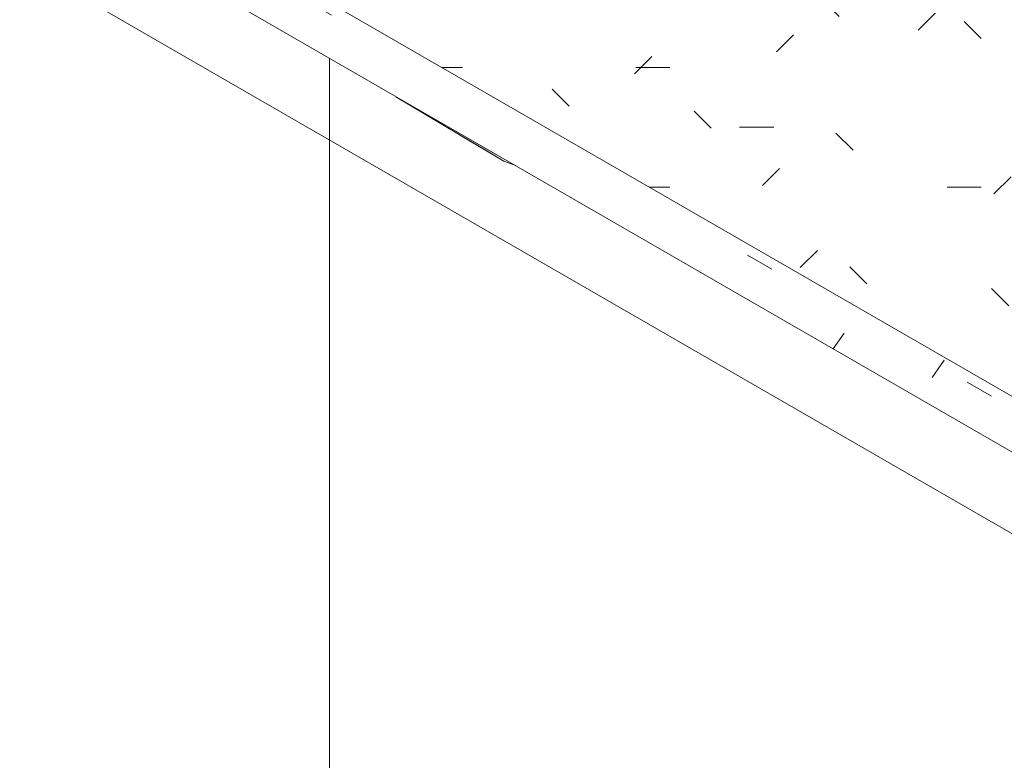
# Model space of a CAD drawing. Header units: metres. Extents: x -5.4 to 6, y -8 to 2.6.
# Tile 42 of 63: x 5.207 to 5.496, y -6.791 to -6.574. Entities that reach past the tile are written whole.
import ezdxf

# ---------------------------------------------------------------- set-up
doc = ezdxf.new("R2010")
doc.units = ezdxf.units.M
for name, color, linetype, lineweight in [('A-WALL-PATT', 7, 'Continuous', 5), ('P-SANR-FIXT', 7, 'Continuous', 5), ('Q-CASE', 7, 'Continuous', 5)]:
    doc.layers.add(name, color=color, linetype=linetype, lineweight=lineweight)

# ---------------------------------------------------------------- blocks, each defined once
blk = doc.blocks.new('TAMPO GRANITO2 - TAMPO GRANITO-2002902-ISO_BANHEIRO')
at = {"layer": 'Q-CASE', "true_color": 0xa7a7a7}
h = blk.add_hatch(dxfattribs=at)
h.set_pattern_fill('FP_19', color=253, style=0, pattern_type=2)
h.set_pattern_definition([(0, (5.601, -7.45), (0.12192, 0.0176), [0.01006, -0.08138, 0.01006, -0.08138, -0.48768]), (0, (5.601, -7.45), (0.12192, 0.0176), [-0.18288, 0.01006, -0.17282, 0.01006, -0.08138, -0.21336]), (0, (5.601, -7.45), (0.12192, 0.0176), [-0.4572, 0.01006, -0.0509, 0.01006, -0.14234]), (135, (5.647, -7.441), (-0.08735597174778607, 0.05215619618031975), [0.007109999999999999, -0.05755, 0.007109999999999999, -0.05755, -0.34484]), (135, (5.647, -7.441), (-0.08735597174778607, 0.05215619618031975), [-0.12932, 0.007109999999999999, -0.1222, 0.007109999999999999, -0.05755, -0.15087]), (135, (5.647, -7.441), (-0.08735597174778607, 0.05215619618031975), [-0.32329, 0.007109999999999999, -0.03599, 0.007109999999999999, -0.10065]), (225, (5.662000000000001, -7.406000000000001), (-0.03456337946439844, -0.06976315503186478), [0.007109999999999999, -0.05755, 0.007109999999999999, -0.05755, -0.34484]), (225, (5.662000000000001, -7.406000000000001), (-0.03456337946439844, -0.06976315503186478), [-0.12932, 0.007109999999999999, -0.1222, 0.007109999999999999, -0.05755, -0.15087]), (225, (5.662000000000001, -7.406000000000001), (-0.03456337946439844, -0.06976315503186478), [-0.32329, 0.007109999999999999, -0.03599, 0.007109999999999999, -0.10065])])
h.paths.add_polyline_path([(7.220517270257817, -6.702918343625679), (7.220517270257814, -6.621268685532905), (7.453862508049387, -6.486546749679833), (7.237913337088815, -6.361868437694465), (7.237913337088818, -6.367382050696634), (7.240088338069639, -6.367902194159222), (7.245266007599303, -6.370195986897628), (7.249238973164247, -6.373185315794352), (7.251736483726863, -6.376666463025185), (7.252588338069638, -6.380402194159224), (7.252588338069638, -6.388567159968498), (7.251736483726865, -6.392302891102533), (7.24923897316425, -6.395784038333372), (7.2452660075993, -6.398773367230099), (7.240088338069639, -6.401067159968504), (7.234058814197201, -6.402509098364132), (7.227588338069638, -6.403000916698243), (7.219354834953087, -6.402087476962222), (7.215088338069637, -6.401067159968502), (7.209910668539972, -6.398773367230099), (7.205937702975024, -6.395784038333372), (7.203440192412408, -6.392302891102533), (7.202588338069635, -6.387619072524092), (7.202588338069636, -6.380402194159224), (7.203440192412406, -6.37666646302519), (7.205937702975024, -6.373185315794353), (7.209910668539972, -6.370195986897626), (7.215088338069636, -6.367902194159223), (7.217263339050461, -6.367382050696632), (7.21726333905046, -6.349946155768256), (7.165338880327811, -6.319967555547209), (7.16314694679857, -6.320386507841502), (7.162260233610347, -6.320394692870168), (7.16093027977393, -6.324963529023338), (7.157506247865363, -6.32697971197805), (7.149349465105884, -6.326020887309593), (7.141499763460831, -6.322987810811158), (7.137804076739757, -6.319268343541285), (7.139419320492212, -6.313719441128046), (7.136991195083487, -6.311939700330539), (7.135507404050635, -6.309420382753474), (7.136991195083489, -6.303601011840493), (7.089719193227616, -6.27630850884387), (7.081073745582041, -6.29015784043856), (7.080522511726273, -6.290537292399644), (7.079045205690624, -6.290612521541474), (7.07114663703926, -6.285656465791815), (7.070564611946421, -6.284861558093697), (7.070473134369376, -6.284158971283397), (7.071041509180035, -6.282272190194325), (7.071146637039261, -6.282064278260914), (7.078532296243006, -6.269849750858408), (6.973029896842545, -6.208937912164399), (6.668973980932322, -6.38448467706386), (7.211759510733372, -6.697862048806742)])
h.paths.add_polyline_path([(7.135336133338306, -6.55683403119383), (7.118170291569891, -6.555746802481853), (7.100687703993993, -6.553546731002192), (7.083104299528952, -6.550240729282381), (7.065640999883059, -6.545890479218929), (7.048521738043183, -6.540531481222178), (7.031953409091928, -6.534249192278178), (7.01625274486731, -6.527153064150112), (7.001314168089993, -6.519206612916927), (6.987548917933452, -6.51058027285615), (6.97330082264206, -6.499795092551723), (6.964378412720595, -6.491951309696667), (6.955093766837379, -6.482063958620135), (6.947561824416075, -6.471984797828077), (6.94105638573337, -6.459769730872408), (6.938025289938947, -6.451739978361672), (6.936142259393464, -6.441832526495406), (6.936246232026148, -6.432230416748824), (6.9383020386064, -6.423054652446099), (6.942315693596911, -6.414435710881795), (6.948204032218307, -6.406460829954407), (6.955927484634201, -6.399247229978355), (6.965355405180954, -6.392870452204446), (6.976400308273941, -6.38742723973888), (6.988894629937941, -6.382968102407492), (7.004492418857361, -6.379291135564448), (7.019774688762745, -6.377091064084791), (7.033528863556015, -6.37606426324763), (7.050154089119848, -6.376003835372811), (7.067874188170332, -6.377160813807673), (7.084802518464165, -6.379291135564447), (7.103478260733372, -6.382869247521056), (7.119849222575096, -6.386947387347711), (7.136968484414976, -6.392306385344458), (7.157618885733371, -6.400433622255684), (7.169237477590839, -6.405684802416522), (7.184176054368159, -6.413631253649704), (7.199216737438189, -6.423198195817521), (7.21175951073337, -6.432664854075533), (7.221111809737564, -6.440886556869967), (7.230396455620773, -6.450773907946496), (7.238291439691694, -6.46149664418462), (7.243654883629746, -6.471004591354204), (7.24746493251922, -6.481097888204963), (7.249347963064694, -6.491005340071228), (7.249243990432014, -6.500607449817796), (7.247188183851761, -6.509783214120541), (7.243174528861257, -6.518402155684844), (7.236916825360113, -6.526722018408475), (7.229562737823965, -6.533590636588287), (7.220134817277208, -6.539967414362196), (7.209089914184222, -6.545410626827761), (7.196595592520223, -6.549869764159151), (7.182783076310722, -6.553269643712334), (7.167848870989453, -6.555587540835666), (7.151961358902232, -6.55677360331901)])
h = blk.add_hatch(dxfattribs=at)
h.set_pattern_fill('FP_20', color=253, style=0, pattern_type=2)
h.set_pattern_definition([(329.9999999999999, (7.058, -4.851), (0.0862058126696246, -0.02488715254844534), [0.00821, -0.06645, 0.00821, -0.06645, -0.39819]), (329.9999999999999, (7.058, -4.851), (0.0862058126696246, -0.02488715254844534), [-0.14932, 0.00821, -0.14111, 0.00821, -0.06645, -0.17421]), (329.9999999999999, (7.058, -4.851), (0.0862058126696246, -0.02488715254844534), [-0.3733, 0.00821, -0.04156, 0.00821, -0.11622]), (111.206, (7.09, -4.857), (-0.06176491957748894, 0.1094280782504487), [0.00983, -0.07954, 0.00983, -0.55621]), (111.206, (7.09, -4.857), (-0.06176491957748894, 0.1094280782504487), [-0.09921, -0.07954, 0.00983, -0.16892, -0.29792]), (111.206, (7.09, -4.857), (-0.06176491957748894, 0.1094280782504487), [-0.3575, 0.00983, -0.07954, 0.00983, -0.19871]), (111.206, (7.09, -4.857), (-0.06176491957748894, 0.1094280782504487), [-0.4567100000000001, -0.04975, 0.00983, -0.13913]), (234.896, (7.101, -4.813), (-0.02444239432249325, -0.08454136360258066), [0.00618, -0.05003, 0.00618, -0.34986]), (234.896, (7.101, -4.813), (-0.02444239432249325, -0.08454136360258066), [-0.0624, -0.05003, 0.00618, -0.10625, -0.18739]), (234.896, (7.101, -4.813), (-0.02444239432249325, -0.08454136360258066), [-0.22487, 0.00618, -0.05003, 0.00618, -0.12499]), (234.896, (7.101, -4.813), (-0.02444239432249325, -0.08454136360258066), [-0.28728, -0.03129, 0.00618, -0.08751])])
h.paths.add_polyline_path([(7.233534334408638, -6.726763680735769), (7.233534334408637, -6.710433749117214), (6.668973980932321, -6.38448467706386), (6.668973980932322, -6.400814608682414), (7.21175951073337, -6.714191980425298)])
at = {"layer": 'Q-CASE'}
for p, q in [((6.668973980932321, -6.384484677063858), (7.233534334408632, -6.710433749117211)), ((7.233534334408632, -6.726763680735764), (6.668973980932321, -6.400814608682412))]:
    blk.add_line(p, q, dxfattribs=at)
blk = doc.blocks.new('CUBA OVAL DE EMBUTIR PEQUENA - L_59_17_Branco Gelo GE17-2754372-ISO_BANHEIRO')
at = {"layer": 'P-SANR-FIXT', "true_color": 0xeff2f9}
blk.add_hatch(color=7, dxfattribs=at).paths.add_polyline_path([(7.040123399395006, -6.615097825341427), (7.013365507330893, -6.599712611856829), (7.029073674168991, -6.609564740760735), (7.039309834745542, -6.61469043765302)])
at = {"layer": 'P-SANR-FIXT'}
blk.add_polyline3d([(7.042368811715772, -6.616394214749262, 0), (7.038936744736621, -6.61508269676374, 0), (7.007192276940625, -6.596153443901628, 0)], dxfattribs=at)

msp = doc.modelspace()

# ---------------------------------------------------------------- hatches: boundary and pattern name
at = {"layer": 'A-WALL-PATT', "true_color": 0x808080}
h = msp.add_hatch(dxfattribs=at)
h.set_pattern_fill('FP_14', color=8, style=0, pattern_type=2)
h.set_pattern_definition([(329.9999999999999, (4.449093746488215, -6.854), (2.868798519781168e-06, 0.244944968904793), []), (90, (4.449093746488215, -6.854), (-0.28284, 0.1633), [])])
h.paths.add_polyline_path([(5.861826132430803, -7.179919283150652), (5.861826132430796, -6.543051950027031), (5.792240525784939, -6.583227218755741), (5.792240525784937, -6.74782565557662), (5.785505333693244, -6.7462686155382), (5.767827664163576, -6.736062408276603), (5.767827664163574, -6.661694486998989), (5.712079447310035, -6.629508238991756), (5.543628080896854, -6.726763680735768), (5.347318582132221, -6.613646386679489), (5.335352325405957, -6.607446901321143), (5.31694879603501, -6.595890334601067), (4.994913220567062, -6.409963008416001), (4.819050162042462, -6.511497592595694), (4.804327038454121, -6.569371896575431), (5.782230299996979, -7.13396460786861)])
h.paths.add_polyline_path([(5.76782766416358, -6.638600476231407), (5.767827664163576, -6.59732199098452), (5.732079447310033, -6.617961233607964)])
h.paths.add_polyline_path([(4.83006864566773, -6.468185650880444), (4.997014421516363, -6.371799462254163), (4.996909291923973, -6.270004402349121), (4.973922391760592, -6.283275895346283), (4.971293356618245, -6.308302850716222), (4.970805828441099, -6.309782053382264), (4.968961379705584, -6.313478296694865), (4.965872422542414, -6.317542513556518), (4.962173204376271, -6.320664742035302), (4.956521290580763, -6.324153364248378), (4.90247708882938, -6.355002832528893), (4.895393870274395, -6.357142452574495), (4.890962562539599, -6.35797703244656), (4.886535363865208, -6.358289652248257), (4.879468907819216, -6.358409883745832), (4.864251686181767, -6.367195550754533), (4.856770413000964, -6.363225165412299), (4.831770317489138, -6.461496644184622)])
h.paths.add_polyline_path([(4.177484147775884, -5.053876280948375), (4.178458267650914, -5.053876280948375), (4.17798051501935, -5.05384026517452)])
h.paths.add_polyline_path([(5.861826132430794, -6.445072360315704), (5.861826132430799, -5.710225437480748), (4.282080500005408, -4.798158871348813), (4.282080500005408, -5.340141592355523), (4.288266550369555, -5.341113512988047), (4.298087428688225, -5.346784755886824), (4.307318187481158, -5.355994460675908), (4.314845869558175, -5.367636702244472), (4.319753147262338, -5.380287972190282), (4.321458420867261, -5.392439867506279), (4.31975314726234, -5.402625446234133), (4.31483845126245, -5.40961637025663), (4.294794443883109, -5.419046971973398), (4.290460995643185, -5.42007221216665), (4.282964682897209, -5.419244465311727), (4.282080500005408, -5.419244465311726), (4.281840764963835, -5.506650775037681), (4.28126644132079, -5.512361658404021), (4.276222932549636, -5.523926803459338), (4.270998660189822, -5.529593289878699), (4.264536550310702, -5.533096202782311), (4.256542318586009, -5.534155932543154), (4.250350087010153, -5.534175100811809), (4.240695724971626, -5.531098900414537), (4.23037025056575, -5.524807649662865), (4.221713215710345, -5.516816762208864), (4.213716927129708, -5.507440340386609), (4.207353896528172, -5.496658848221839), (4.202817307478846, -5.486299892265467), (4.199429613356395, -5.476168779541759), (4.197629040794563, -5.462213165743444), (4.197596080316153, -5.121050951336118), (4.195762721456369, -5.110103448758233), (4.194040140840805, -5.109591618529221), (4.191329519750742, -5.106733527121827), (4.189643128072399, -5.09969379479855), (4.18609359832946, -5.101743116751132), (4.184178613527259, -5.100637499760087), (4.183957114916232, -5.076225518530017), (4.18292713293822, -5.0713799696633), (4.176661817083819, -5.067105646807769), (4.176063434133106, -5.065409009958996), (4.176039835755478, -5.064423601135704), (4.174297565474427, -5.063417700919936), (4.173642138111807, -5.062237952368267), (4.173818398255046, -5.058824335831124), (4.175474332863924, -5.055916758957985), (4.177980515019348, -5.053773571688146), (4.180280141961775, -5.053126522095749), (4.17976791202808, -5.051491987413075), (4.167978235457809, -4.981535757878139), (4.159639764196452, -4.979945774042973), (4.152594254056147, -4.977320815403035), (4.143657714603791, -4.971186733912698), (4.139860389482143, -4.967073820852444), (4.136646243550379, -4.962720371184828), (4.134000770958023, -4.95718106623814), (4.13171077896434, -4.950600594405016), (4.154102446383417, -4.918189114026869), (4.155774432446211, -4.918200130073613), (4.15944304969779, -4.919705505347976), (4.164749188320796, -4.922557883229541), (4.178086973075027, -4.931082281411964), (4.190693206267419, -4.940517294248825), (4.195151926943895, -4.944424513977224), (4.197752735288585, -4.947259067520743), (4.198241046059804, -4.948743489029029), (4.190167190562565, -4.960430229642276), (4.207621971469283, -5.065057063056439), (4.211572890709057, -5.062775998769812), (4.23336337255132, -5.075356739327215), (4.23336337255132, -5.097402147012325), (4.209225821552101, -5.111337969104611), (4.211390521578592, -5.122259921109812), (4.211629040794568, -5.124113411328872), (4.211937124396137, -5.464233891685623), (4.21255277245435, -5.471939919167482), (4.216107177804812, -5.482885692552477), (4.221004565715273, -5.492935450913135), (4.225740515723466, -5.500324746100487), (4.232328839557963, -5.508342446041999), (4.240008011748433, -5.514703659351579), (4.249583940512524, -5.519868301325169), (4.256763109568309, -5.520810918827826), (4.261415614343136, -5.519372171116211), (4.265114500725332, -5.515944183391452), (4.267001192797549, -5.512429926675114), (4.2680805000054, -5.502660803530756), (4.267910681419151, -5.418007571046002), (4.267132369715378, -5.420495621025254), (4.265190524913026, -5.422576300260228), (4.263799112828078, -5.423195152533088), (4.262801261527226, -5.423405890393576), (4.260536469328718, -5.422674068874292), (4.247323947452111, -5.415210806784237), (4.247168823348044, -5.431873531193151), (4.246368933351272, -5.433256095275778), (4.243163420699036, -5.434827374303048), (4.241019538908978, -5.434831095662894), (4.238075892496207, -5.43385995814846), (4.236551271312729, -5.432051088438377), (4.236198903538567, -5.417433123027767), (4.234499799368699, -5.416249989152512), (4.230903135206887, -5.411490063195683), (4.229562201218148, -5.408289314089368), (4.228834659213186, -5.4045119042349), (4.216244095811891, -5.396942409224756), (4.215613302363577, -5.394080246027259), (4.217416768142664, -5.389894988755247), (4.21855521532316, -5.388840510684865), (4.220341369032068, -5.38801041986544), (4.222478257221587, -5.388412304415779), (4.236388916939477, -5.396107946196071), (4.236668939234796, -5.379365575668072), (4.23764226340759, -5.377971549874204), (4.239380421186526, -5.376952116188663), (4.241610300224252, -5.376619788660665), (4.24541884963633, -5.377366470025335), (4.247040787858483, -5.379159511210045), (4.247334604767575, -5.384302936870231), (4.25064894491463, -5.381663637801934), (4.251282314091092, -5.381221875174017), (4.250121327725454, -5.373330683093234), (4.249968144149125, -5.369310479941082), (4.250904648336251, -5.362891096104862), (4.252059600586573, -5.359971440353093), (4.255336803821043, -5.354484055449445), (4.25691388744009, -5.353045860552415), (4.261273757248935, -5.349765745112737), (4.268080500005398, -5.345004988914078), (4.2680805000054, -4.790075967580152), (3.939620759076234, -4.600439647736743), (3.939620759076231, -5.803769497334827), (4.140434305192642, -5.920013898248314), (4.148394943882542, -5.926397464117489), (4.15483254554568, -5.938284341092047), (4.155793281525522, -5.945908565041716), (4.155793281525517, -5.956163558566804), (4.15483254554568, -5.961795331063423), (4.152467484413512, -5.967210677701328), (4.149454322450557, -5.971329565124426), (4.139077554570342, -5.979462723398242), (3.96082596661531, -6.082376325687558), (4.436637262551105, -6.356799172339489), (4.442569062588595, -6.3523458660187), (4.452007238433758, -6.3458568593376), (4.46477970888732, -6.338267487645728), (4.480939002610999, -6.330041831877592), (4.490344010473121, -6.325926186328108), (4.505416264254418, -6.320058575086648), (4.521245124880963, -6.31483548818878), (4.601642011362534, -6.292245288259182), (4.657225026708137, -6.276758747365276), (4.681809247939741, -6.268817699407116), (4.689223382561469, -6.266142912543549), (4.668594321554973, -6.254232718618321), (4.668594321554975, -6.237902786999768), (4.675143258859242, -6.234121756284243), (4.668227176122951, -6.174412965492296), (4.662866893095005, -6.115878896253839), (4.657201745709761, -6.030454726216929), (4.655970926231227, -6.005209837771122), (4.654331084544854, -5.967470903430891), (4.65303905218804, -5.963221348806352), (4.652660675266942, -5.960576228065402), (4.652928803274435, -5.956143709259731), (4.655067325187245, -5.948675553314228), (4.657914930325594, -5.943411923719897), (4.661148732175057, -5.93923305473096), (4.668233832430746, -5.933639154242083), (4.67319345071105, -5.930687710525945), (4.688228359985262, -5.921894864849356), (4.709958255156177, -5.909807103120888), (4.732533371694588, -5.897436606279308), (4.734672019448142, -5.896982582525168), (4.742257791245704, -5.89590102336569), (4.744915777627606, -5.896175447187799), (4.749832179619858, -5.896655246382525), (4.554096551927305, -5.783268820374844), (4.547423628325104, -5.778235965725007), (4.539789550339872, -5.7686018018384), (4.538259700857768, -5.7657721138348), (4.535855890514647, -5.758725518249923), (4.534797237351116, -5.751017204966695), (4.535944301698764, -5.743287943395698), (4.53935212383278, -5.734378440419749), (4.547488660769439, -5.724417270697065), (4.555449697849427, -5.718483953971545), (4.55385682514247, -5.709552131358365), (4.55378417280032, -5.707589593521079), (4.553929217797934, -5.702470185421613), (4.55607975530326, -5.694738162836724), (4.558729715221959, -5.690894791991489), (4.561871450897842, -5.687960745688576), (4.56565063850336, -5.685384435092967), (4.567997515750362, -5.684199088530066), (4.57407151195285, -5.681821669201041), (4.583192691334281, -5.683255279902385), (4.592890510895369, -5.688855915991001), (4.602305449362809, -5.698414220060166), (4.609653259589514, -5.709999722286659), (4.614392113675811, -5.722705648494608), (4.615831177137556, -5.734760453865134), (4.613970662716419, -5.744444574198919), (4.608753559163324, -5.751263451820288), (4.599552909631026, -5.755843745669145), (4.595854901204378, -5.75686320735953), (4.589693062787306, -5.756716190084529), (4.584426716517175, -5.754937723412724), (4.579976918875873, -5.752768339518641), (4.57338028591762, -5.747754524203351), (4.571694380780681, -5.746098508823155), (4.56814910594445, -5.749174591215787), (4.566978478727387, -5.751677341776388), (4.569045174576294, -5.754425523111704), (4.57478284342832, -5.75864004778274), (5.001058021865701, -6.004405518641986), (5.011049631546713, -6.008088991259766), (5.018397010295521, -6.009342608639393), (5.02846129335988, -6.009796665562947), (5.037560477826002, -6.008817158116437), (5.045685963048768, -6.006977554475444), (5.051695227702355, -6.004405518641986), (5.050245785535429, -5.996142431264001), (5.05017313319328, -5.994179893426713), (5.050318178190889, -5.989060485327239), (5.052468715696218, -5.981328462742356), (5.055118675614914, -5.977485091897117), (5.058260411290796, -5.974551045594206), (5.062039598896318, -5.971974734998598), (5.064386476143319, -5.970789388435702), (5.070460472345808, -5.968411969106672), (5.079581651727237, -5.969845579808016), (5.089809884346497, -5.975975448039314), (5.098694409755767, -5.985004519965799), (5.106042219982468, -5.996590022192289), (5.110781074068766, -6.00929594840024), (5.11222013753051, -6.021350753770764), (5.110359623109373, -6.031034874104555), (5.105142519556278, -6.037853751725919), (5.095941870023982, -6.042434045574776), (5.092243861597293, -6.043453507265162), (5.086302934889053, -6.043367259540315), (5.080815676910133, -6.041528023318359), (5.076365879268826, -6.039358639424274), (5.069721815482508, -6.034298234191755), (5.067731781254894, -6.032350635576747), (5.05963443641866, -6.036002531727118), (5.051608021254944, -6.038565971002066), (5.041914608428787, -6.040736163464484), (5.02877115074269, -6.041838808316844), (5.018140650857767, -6.041455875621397), (5.007517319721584, -6.039989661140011), (4.996289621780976, -6.037182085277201), (4.982701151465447, -6.031477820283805), (4.985969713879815, -6.035713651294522), (4.987757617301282, -6.0384523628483), (4.989178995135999, -6.042216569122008), (4.990673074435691, -6.050318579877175), (4.988370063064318, -6.059133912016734), (4.982967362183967, -6.163298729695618), (4.977810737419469, -6.244080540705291), (5.100088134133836, -6.173483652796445), (5.099112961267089, -6.17047133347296), (5.098865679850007, -6.166418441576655), (5.099213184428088, -6.162949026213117), (5.101187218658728, -6.156766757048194), (5.103614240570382, -6.151996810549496), (5.10588785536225, -6.148604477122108), (5.108665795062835, -6.145365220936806), (5.121549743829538, -6.13792666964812), (5.121420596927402, -6.12946479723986), (5.120545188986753, -6.128540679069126), (5.119227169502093, -6.12661191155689), (5.118215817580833, -6.12450608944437), (5.11758005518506, -6.122366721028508), (5.117363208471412, -6.120339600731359), (5.117580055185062, -6.118562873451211), (5.118589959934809, -6.116810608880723), (5.120545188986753, -6.115458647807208), (5.121549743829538, -6.114878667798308), (5.121549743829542, -6.102180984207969), (5.124024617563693, -6.100752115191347), (5.187508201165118, -6.137404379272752), (5.187508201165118, -6.264141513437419), (5.283123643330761, -6.208937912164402), (5.283123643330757, -6.127288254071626), (5.297265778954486, -6.119123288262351), (5.84820362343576, -6.437207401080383)])
h.paths.add_polyline_path([(5.028614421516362, -6.353555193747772), (5.120835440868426, -6.300311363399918), (5.120545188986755, -6.300004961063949), (5.119227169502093, -6.298076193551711), (5.11806839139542, -6.295474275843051), (5.117389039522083, -6.292045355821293), (5.117363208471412, -6.291803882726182), (5.117970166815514, -6.289164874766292), (5.118215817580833, -6.288621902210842), (5.120545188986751, -6.286922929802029), (5.121549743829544, -6.286342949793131), (5.121549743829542, -6.198043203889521), (5.028614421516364, -6.251699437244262), (5.028614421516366, -6.346601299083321)])
h.paths.add_polyline_path([(5.367443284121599, -6.117038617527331), (5.362522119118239, -6.115388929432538), (5.357209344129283, -6.112779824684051), (5.352191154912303, -6.109021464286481), (5.349212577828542, -6.106505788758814), (5.346570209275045, -6.107539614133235), (5.333744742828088, -6.109907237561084), (5.328789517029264, -6.109810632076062), (5.320055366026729, -6.108155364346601), (5.312491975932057, -6.104721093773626), (5.30632303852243, -6.099793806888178), (5.300206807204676, -6.092101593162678), (5.298166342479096, -6.087941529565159), (5.294198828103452, -6.076599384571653), (5.293081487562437, -6.064643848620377), (5.293208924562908, -5.828768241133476), (5.294498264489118, -5.815349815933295), (5.297767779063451, -5.802929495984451), (5.301242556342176, -5.793577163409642), (5.307799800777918, -5.780794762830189), (5.316163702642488, -5.768674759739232), (5.323351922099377, -5.760185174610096), (5.33129835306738, -5.752635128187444), (5.333840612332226, -5.750701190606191), (5.332370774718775, -5.742929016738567), (5.332848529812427, -5.73382612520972), (5.335093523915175, -5.726446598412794), (5.338833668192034, -5.721611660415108), (5.345094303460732, -5.716467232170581), (5.348414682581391, -5.714229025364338), (5.353834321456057, -5.712556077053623), (5.360655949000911, -5.713231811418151), (5.367976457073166, -5.71634545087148), (5.376203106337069, -5.722641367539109), (5.382118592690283, -5.728886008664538), (5.387976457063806, -5.737458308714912), (5.392471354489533, -5.746817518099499), (5.395296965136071, -5.756325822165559), (5.396260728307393, -5.765335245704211), (5.395296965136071, -5.773231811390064), (5.392471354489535, -5.779477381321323), (5.387976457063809, -5.783646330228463), (5.376714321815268, -5.788298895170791), (5.367272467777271, -5.788249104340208), (5.357304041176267, -5.784122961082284), (5.350881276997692, -5.7791442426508), (5.350269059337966, -5.778603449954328), (5.348580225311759, -5.780230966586), (5.34177899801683, -5.787412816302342), (5.335623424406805, -5.796469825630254), (5.331112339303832, -5.805256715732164), (5.328023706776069, -5.813243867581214), (5.326198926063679, -5.821025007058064), (5.325081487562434, -5.832485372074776), (5.32535251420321, -6.06623073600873), (5.326921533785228, -6.074350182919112), (5.330312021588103, -6.0776954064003), (5.332836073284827, -6.077827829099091), (5.333757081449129, -6.077506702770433), (5.332871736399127, -6.0720731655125), (5.333291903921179, -6.063644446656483), (5.335549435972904, -6.056224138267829), (5.339138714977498, -6.051560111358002), (5.345400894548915, -6.046398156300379), (5.348662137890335, -6.044159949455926), (5.354081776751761, -6.042487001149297), (5.360784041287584, -6.043150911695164), (5.369145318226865, -6.047062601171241), (5.375955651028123, -6.052286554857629), (5.381871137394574, -6.05853119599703), (5.387626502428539, -6.066953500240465), (5.392042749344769, -6.076148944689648), (5.394818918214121, -6.085490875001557), (5.395765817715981, -6.094342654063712), (5.394818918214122, -6.102101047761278), (5.392042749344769, -6.108237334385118), (5.387626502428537, -6.112333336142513), (5.376397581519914, -6.116966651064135), (5.373494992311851, -6.11698997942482)])
h.paths.add_polyline_path([(4.479982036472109, -5.859531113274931), (4.470279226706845, -5.85800078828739), (4.466062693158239, -5.856725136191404), (4.456964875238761, -5.85155674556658), (4.451019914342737, -5.846285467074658), (4.443335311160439, -5.835169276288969), (4.441504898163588, -5.832489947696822), (4.432978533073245, -5.834771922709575), (4.431483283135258, -5.835032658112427), (4.421824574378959, -5.83492462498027), (4.408748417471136, -5.831614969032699), (4.395500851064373, -5.825170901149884), (3.993068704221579, -5.592427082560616), (3.984818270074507, -5.586538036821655), (3.974991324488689, -5.574761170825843), (3.973222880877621, -5.571492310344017), (3.969594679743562, -5.561699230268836), (3.969523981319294, -5.56151107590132), (3.968731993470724, -5.552959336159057), (3.969766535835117, -5.545133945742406), (3.973876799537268, -5.534396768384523), (3.98024414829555, -5.525757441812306), (3.988382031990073, -5.518266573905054), (3.998340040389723, -5.511664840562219), (4.001766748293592, -5.509288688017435), (4.000787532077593, -5.502114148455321), (4.001766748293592, -5.495376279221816), (4.00280972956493, -5.492275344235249), (4.005915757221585, -5.48800586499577), (4.009784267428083, -5.484797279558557), (4.015468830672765, -5.481689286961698), (4.019724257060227, -5.480375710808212), (4.025440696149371, -5.480944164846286), (4.031567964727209, -5.483552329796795), (4.037688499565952, -5.48801646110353), (4.043398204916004, -5.494043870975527), (4.048301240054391, -5.501218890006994), (4.052063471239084, -5.509052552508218), (4.05452703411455, -5.517932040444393), (4.055235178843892, -5.52455189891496), (4.054428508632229, -5.531161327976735), (4.051873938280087, -5.536564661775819), (4.048224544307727, -5.539922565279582), (4.042180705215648, -5.543411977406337), (4.037277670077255, -5.544925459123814), (4.031770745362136, -5.544742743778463), (4.026157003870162, -5.542986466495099), (4.019721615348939, -5.539062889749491), (4.017742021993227, -5.537413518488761), (4.009877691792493, -5.542333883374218), (4.003996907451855, -5.547176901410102), (4.002564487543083, -5.549311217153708), (4.00074428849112, -5.553981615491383), (4.001364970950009, -5.556165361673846), (4.00461332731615, -5.5608100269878), (4.013369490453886, -5.567596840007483), (4.415966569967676, -5.799722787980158), (4.424839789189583, -5.802792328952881), (4.428442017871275, -5.802878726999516), (4.431499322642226, -5.801587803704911), (4.434940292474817, -5.795996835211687), (4.436390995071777, -5.786468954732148), (4.436717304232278, -5.318210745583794), (4.437936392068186, -5.305850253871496), (4.441839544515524, -5.290918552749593), (4.448214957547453, -5.275343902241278), (4.455160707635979, -5.263379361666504), (4.459236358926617, -5.257184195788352), (4.469476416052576, -5.244829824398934), (4.478945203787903, -5.235841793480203), (4.49331478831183, -5.225891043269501), (4.496807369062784, -5.223634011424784), (4.496240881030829, -5.220473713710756), (4.49604343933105, -5.212906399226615), (4.498220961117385, -5.205828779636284), (4.501051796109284, -5.202181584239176), (4.504820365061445, -5.199064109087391), (4.509861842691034, -5.196153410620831), (4.51476487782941, -5.194639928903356), (4.520474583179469, -5.195205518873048), (4.526608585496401, -5.197816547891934), (4.53272912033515, -5.202280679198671), (4.538438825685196, -5.208308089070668), (4.544062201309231, -5.216982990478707), (4.547322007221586, -5.224050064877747), (4.549469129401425, -5.231275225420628), (4.550275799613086, -5.238816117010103), (4.549469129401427, -5.245425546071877), (4.547104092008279, -5.250653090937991), (4.543265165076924, -5.254186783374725), (4.536062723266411, -5.258063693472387), (4.532318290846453, -5.259189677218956), (4.525605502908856, -5.258859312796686), (4.52320578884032, -5.25812749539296), (4.518117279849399, -5.255676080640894), (4.512763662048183, -5.251612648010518), (4.506971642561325, -5.254956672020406), (4.497405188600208, -5.262167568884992), (4.486342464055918, -5.274244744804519), (4.480428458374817, -5.282939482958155), (4.474972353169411, -5.293652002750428), (4.470321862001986, -5.307224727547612), (4.468890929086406, -5.316281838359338), (4.468390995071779, -5.324171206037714), (4.468099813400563, -5.789693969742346), (4.467256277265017, -5.799036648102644), (4.464865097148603, -5.807540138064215), (4.463059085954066, -5.81212723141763), (4.458138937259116, -5.820046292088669), (4.456748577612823, -5.821937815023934), (4.452664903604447, -5.826011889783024), (4.458260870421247, -5.835097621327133), (4.460481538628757, -5.838138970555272), (4.46582943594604, -5.842839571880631), (4.472969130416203, -5.846299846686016), (4.475135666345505, -5.846702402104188), (4.48022998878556, -5.847191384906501), (4.487701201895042, -5.844210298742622), (4.513511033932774, -5.829007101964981), (4.512454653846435, -5.826043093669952), (4.510634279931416, -5.81960154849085), (4.509912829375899, -5.815806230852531), (4.510141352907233, -5.807658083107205), (4.511733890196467, -5.802353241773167), (4.514799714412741, -5.797805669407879), (4.518115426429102, -5.795021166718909), (4.523908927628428, -5.791708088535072), (4.528731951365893, -5.790219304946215), (4.534540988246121, -5.790812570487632), (4.540716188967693, -5.79345569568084), (4.547471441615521, -5.798589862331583), (4.552591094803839, -5.803994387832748), (4.557587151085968, -5.811339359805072), (4.561324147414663, -5.819120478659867), (4.56370768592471, -5.827141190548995), (4.564520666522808, -5.834741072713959), (4.563707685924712, -5.8414022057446), (4.561324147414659, -5.846670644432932), (4.557503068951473, -5.850204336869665), (4.551411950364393, -5.853721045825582), (4.545479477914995, -5.855286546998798), (4.540905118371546, -5.855190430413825), (4.536765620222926, -5.853945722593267), (4.531767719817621, -5.851408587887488), (4.526211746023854, -5.847052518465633), (4.522639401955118, -5.843523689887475), (4.520049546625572, -5.840198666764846), (4.492088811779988, -5.856165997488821), (4.485444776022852, -5.858693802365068), (4.481879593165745, -5.859240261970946)])
h.paths.add_polyline_path([(4.031982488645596, -5.532164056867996), (4.032331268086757, -5.531841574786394), (4.032044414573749, -5.532067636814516)])
h.paths.add_polyline_path([(4.001985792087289, -5.509559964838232), (4.001995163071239, -5.509554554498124), (4.001833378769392, -5.508105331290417)])
h.paths.add_polyline_path([(4.243720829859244, -5.416644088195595), (4.243859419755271, -5.41616519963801), (4.243728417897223, -5.416612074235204)])
h.paths.add_polyline_path([(4.268080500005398, -5.41649185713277), (4.26787398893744, -5.409801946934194), (4.264415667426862, -5.411233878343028), (4.262913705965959, -5.411722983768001), (4.267467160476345, -5.414782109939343), (4.26771923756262, -5.415484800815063)])
h.paths.add_polyline_path([(4.241331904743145, -5.409978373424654), (4.240341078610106, -5.40828931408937), (4.240794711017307, -5.409409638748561), (4.241324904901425, -5.409972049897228)])
h.paths.add_polyline_path([(4.241421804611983, -5.41263411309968), (4.24118152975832, -5.412973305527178), (4.241262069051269, -5.413088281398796)])
h.paths.add_polyline_path([(4.241598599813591, -5.412532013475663), (4.241421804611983, -5.41263411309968), (4.241572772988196, -5.41263411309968)])
h.paths.add_polyline_path([(4.24047431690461, -5.415613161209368), (4.241245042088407, -5.414967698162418), (4.241898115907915, -5.412063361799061), (4.241549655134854, -5.41206336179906), (4.241421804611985, -5.413886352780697), (4.240972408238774, -5.415007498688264), (4.240769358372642, -5.414511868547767), (4.240538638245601, -5.415373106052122)])
h.paths.add_polyline_path([(4.235827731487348, -5.413352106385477), (4.234992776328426, -5.409810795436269), (4.235346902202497, -5.409666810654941), (4.234992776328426, -5.409626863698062), (4.234869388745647, -5.409295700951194), (4.234869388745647, -5.409663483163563), (4.234489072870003, -5.409809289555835), (4.234804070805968, -5.410074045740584), (4.234992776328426, -5.410053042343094), (4.235763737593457, -5.413099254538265)])
h.paths.add_polyline_path([(4.238716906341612, -5.405078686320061), (4.236796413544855, -5.403070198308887), (4.234572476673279, -5.40192679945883), (4.233321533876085, -5.401591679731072), (4.233321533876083, -5.401969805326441), (4.234476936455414, -5.401999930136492), (4.237650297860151, -5.403976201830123), (4.238577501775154, -5.40493459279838)])
h.paths.add_polyline_path([(4.235491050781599, -5.40277061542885), (4.235458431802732, -5.402590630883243), (4.234969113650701, -5.402630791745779)])
h.paths.add_polyline_path([(4.526489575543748, -5.246444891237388), (4.529430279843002, -5.243737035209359), (4.527272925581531, -5.245752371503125), (4.526617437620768, -5.246331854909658)])
h.paths.add_polyline_path([(4.508371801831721, -5.214156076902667), (4.51041159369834, -5.213955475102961), (4.510077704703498, -5.213761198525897), (4.508373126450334, -5.214154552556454)])
h.paths.add_polyline_path([(4.205405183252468, -5.051623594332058), (4.205405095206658, -5.051622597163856), (4.207450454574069, -5.051623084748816)])

# ---------------------------------------------------------------- block references
at = {"layer": 'P-SANR-FIXT'}
msp.add_blockref('CUBA OVAL DE EMBUTIR PEQUENA - L_59_17_Branco Gelo GE17-2754372-ISO_BANHEIRO', (-1.689906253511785, 0), dxfattribs=at)
at = {"layer": 'Q-CASE'}
msp.add_blockref('TAMPO GRANITO2 - TAMPO GRANITO-2002902-ISO_BANHEIRO', (-1.689906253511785, 0), dxfattribs=at)

doc.saveas('drawing.dxf')
